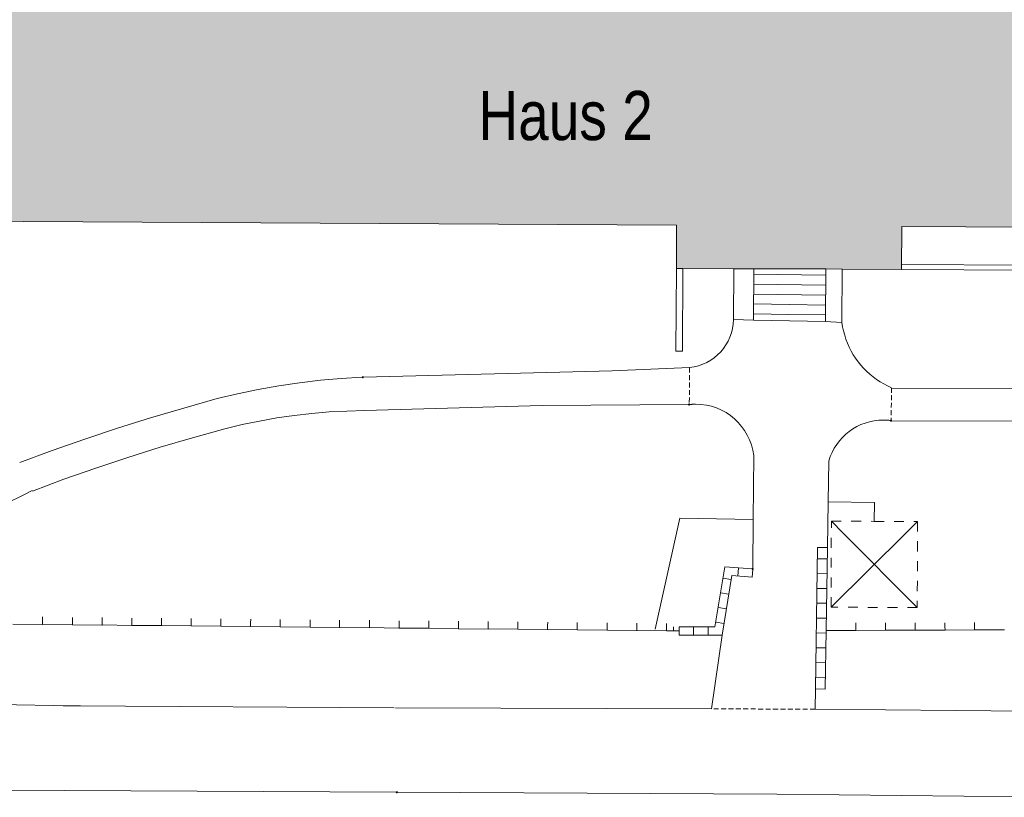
# Model space of a CAD drawing. Header units: metres. Extents: x -15 to 143, y -45 to 47.
# Tile 24 of 41: x 89.84 to 92.23, y 26.08 to 27.97. Entities that reach past the tile are written whole.
import ezdxf

# ---------------------------------------------------------------- set-up
doc = ezdxf.new("R2010")
doc.units = ezdxf.units.M
doc.header["$LTSCALE"] = 0.0125
doc.layers.add('X_YYY_STF_8', color=7, linetype='Continuous', lineweight=9)
doc.styles.add('ERSTELLTER_STIL_2', font='ARIALN.TTF')

# ---------------------------------------------------------------- blocks, each defined once
blk = doc.blocks.new('Ü_Plan_W')
at = {"layer": 'X_YYY_STF_8'}
h = blk.add_hatch(color=9, dxfattribs=at)
h.dxf.hatch_style = 1
edge = h.paths.add_edge_path()
edge.add_line((1.6394, 1.687), (1.6652, 1.6866))
edge.add_line((1.6652, 1.6866), (1.7067, 1.6866))
edge.add_line((1.7067, 1.6866), (2.3688, 1.6818))
edge.add_line((2.3688, 1.6818), (3.2315, 1.6756))
edge.add_line((3.2315, 1.6756), (3.3424, 1.6751))
edge.add_line((3.3424, 1.6751), (3.6934, 1.6743))
edge.add_line((3.6934, 1.6743), (3.8902, 1.673))
edge.add_line((3.8902, 1.673), (4.4715, 1.6688))
edge.add_line((4.4715, 1.6688), (4.6387, 1.6654))
edge.add_line((4.6387, 1.6654), (4.8351, 1.662))
edge.add_line((4.8351, 1.662), (4.8474, 1.662))
edge.add_line((4.8474, 1.662), (4.8461, 1.212))
edge.add_line((4.8461, 1.212), (4.7487, 1.2124))
edge.add_line((4.7487, 1.2124), (4.0299, 1.2162))
edge.add_line((4.0299, 1.2162), (3.7713, 1.2179))
edge.add_line((3.7713, 1.2179), (3.771, 1.1312))
edge.add_line((3.771, 1.1312), (3.651, 1.1316))
edge.add_line((3.651, 1.1316), (3.618, 1.132))
edge.add_line((3.618, 1.132), (3.4724, 1.1324))
edge.add_line((3.4724, 1.1324), (3.4322, 1.1324))
edge.add_line((3.4322, 1.1324), (3.3293, 1.1333))
edge.add_line((3.3293, 1.1333), (3.3162, 1.1333))
edge.add_line((3.3162, 1.1333), (3.3167, 1.2205))
edge.add_line((3.3167, 1.2205), (1.6364, 1.2302))
edge.add_line((1.6364, 1.2302), (1.6394, 1.687))
at = {"layer": 'X_YYY_STF_8', "linetype": 'Continuous', "lineweight": 0}
for points in [[(2.6841, 0.9131), (2.6833, 0.9123), (2.682, 0.9123), (2.6816, 0.9131), (2.682, 0.9144), (2.6833, 0.9144)], [(3.7509, 0.8255), (3.7501, 0.8247), (3.7493, 0.8247), (3.7484, 0.8255), (3.7493, 0.8268), (3.7501, 0.8268), (3.7509, 0.8255)], [(3.4715, 0.5258), (3.4707, 0.5245), (3.4694, 0.5245), (3.469, 0.5258), (3.4694, 0.5271), (3.4707, 0.5271), (3.4715, 0.5258)]]:
    blk.add_hatch(color=256, dxfattribs=at).paths.add_polyline_path(points, flags=0)
at = {"layer": 'X_YYY_STF_8', "linetype": 'Continuous', "lineweight": 9}
for points in [[(3.3433, 0.8581), (3.3429, 0.8568), (3.3416, 0.8568), (3.3407, 0.8581), (3.3416, 0.8594), (3.3429, 0.8594), (3.3433, 0.8581)], [(2.7527, 0.0745), (2.7519, 0.0732), (2.7506, 0.0732), (2.7502, 0.0745), (2.7506, 0.0753), (2.7519, 0.0753), (2.7527, 0.0745)]]:
    blk.add_hatch(color=256, dxfattribs=at).paths.add_polyline_path(points, flags=0)
at = {"layer": 'X_YYY_STF_8', "linetype": 'Continuous', "lineweight": 0}
for p, q in [((3.7713, 1.1413), (4.0295, 1.1396)), ((3.3162, 1.1333), (3.3153, 0.9661)), ((3.3293, 1.1333), (3.3162, 1.1333)), ((3.3285, 0.9661), (3.3293, 1.1333)), ((3.4318, 1.03), (3.4322, 1.1324)), ((3.4724, 1.1324), (3.4322, 1.1324)), ((3.618, 1.132), (3.4724, 1.1324)), ((3.4728, 1.1214), (3.6176, 1.1193)), ((3.6176, 1.0262), (3.618, 1.132)), ((3.651, 1.1316), (3.618, 1.132)), ((3.6506, 1.0241), (3.651, 1.1316)), ((3.7708, 1.1312), (4.0295, 1.1299)), ((3.4728, 1.1011), (3.6172, 1.099)), ((3.4728, 1.0812), (3.6172, 1.0791)), ((3.4728, 1.0613), (3.5439, 1.06)), ((3.5439, 1.06), (3.6172, 1.0592)), ((3.4724, 1.0414), (3.5427, 1.0401)), ((3.5427, 1.0401), (3.6172, 1.0393)), ((3.472, 1.0283), (3.4318, 1.03)), ((3.6176, 1.0262), (3.472, 1.0283)), ((3.6506, 1.0241), (3.6176, 1.0262)), ((3.3153, 0.9661), (3.3285, 0.9661)), ((3.1862, 0.9263), (2.6841, 0.9131)), ((3.3429, 0.9326), (3.3429, 0.9225)), ((3.3429, 0.9174), (3.3429, 0.9076)), ((2.4712, 0.8886), (2.5131, 0.8962)), ((2.5131, 0.8962), (2.555, 0.9021)), ((2.555, 0.9021), (2.5974, 0.9072)), ((2.5974, 0.9072), (2.6393, 0.9106)), ((2.6393, 0.9106), (2.6816, 0.9131)), ((3.3429, 0.9026), (3.3424, 0.8924)), ((2.3887, 0.87), (2.4297, 0.8797)), ((2.4297, 0.8797), (2.4712, 0.8886)), ((3.3424, 0.8873), (3.3424, 0.8776)), ((3.7505, 0.8767), (3.7505, 0.8666)), ((4.4859, 0.8886), (3.7509, 0.8915)), ((3.7509, 0.8915), (3.7509, 0.8818)), ((2.3213, 0.8509), (2.3887, 0.87)), ((2.6863, 0.8458), (3.0448, 0.8564)), ((3.0448, 0.8564), (3.3407, 0.8581)), ((3.3424, 0.8725), (3.342, 0.8623)), ((3.3433, 0.8581), (3.3433, 0.8579)), ((3.7505, 0.8615), (3.7501, 0.8518)), ((2.254, 0.8314), (2.3213, 0.8509)), ((2.5089, 0.831), (2.544, 0.8361)), ((2.544, 0.8361), (2.5796, 0.8399)), ((2.5796, 0.8399), (2.6151, 0.8433)), ((2.6151, 0.8433), (2.6507, 0.845)), ((2.6507, 0.845), (2.6863, 0.8458)), ((3.7501, 0.8467), (3.7497, 0.8365)), ((2.1876, 0.8103), (2.254, 0.8314)), ((2.4043, 0.809), (2.439, 0.8175)), ((2.439, 0.8175), (2.4742, 0.8247)), ((2.4742, 0.8247), (2.5089, 0.831)), ((3.7497, 0.8314), (3.7497, 0.8268)), ((3.7505, 0.8259), (3.7505, 0.8255)), ((2.1211, 0.7883), (2.1876, 0.8103)), ((2.3387, 0.7908), (2.4043, 0.809)), ((2.0555, 0.765), (2.1211, 0.7883)), ((2.2735, 0.7717), (2.3387, 0.7908)), ((1.9899, 0.7408), (2.0555, 0.765)), ((2.2083, 0.751), (2.2735, 0.7717)), ((2.1435, 0.7298), (2.2083, 0.751)), ((3.4728, 0.7548), (3.4715, 0.6257)), ((2.0792, 0.707), (2.1435, 0.7298)), ((3.6214, 0.5694), (3.6227, 0.6613)), ((3.6227, 0.6613), (3.7162, 0.66)), ((3.7162, 0.66), (3.7158, 0.6219)), ((3.3234, 0.6282), (3.2734, 0.4043)), ((3.4715, 0.6257), (3.4703, 0.5271)), ((3.6295, 0.6088), (3.6295, 0.6227)), ((3.6295, 0.6227), (3.6493, 0.6227)), ((3.6295, 0.6227), (3.6527, 0.599)), ((3.6692, 0.6223), (3.6896, 0.6223)), ((3.7095, 0.6223), (3.7158, 0.6219)), ((3.756, 0.6219), (3.7759, 0.6219)), ((3.803, 0.6215), (3.7793, 0.5982)), ((3.7958, 0.6215), (3.803, 0.6215)), ((3.6286, 0.4487), (3.7793, 0.5982)), ((3.8026, 0.4483), (3.6527, 0.599)), ((3.629, 0.5685), (3.629, 0.5889)), ((3.803, 0.5817), (3.803, 0.5613)), ((3.6015, 0.5694), (3.6007, 0.5237)), ((3.6015, 0.5694), (3.6214, 0.5694)), ((3.6189, 0.4017), (3.6214, 0.5694)), ((3.6019, 0.5465), (3.6206, 0.5461)), ((3.629, 0.5287), (3.629, 0.5486)), ((3.803, 0.5415), (3.803, 0.5216)), ((3.414, 0.5304), (3.3941, 0.4089)), ((3.469, 0.5258), (3.414, 0.5304)), ((3.4419, 0.5275), (3.4406, 0.5118)), ((3.469, 0.5093), (3.4703, 0.5245)), ((3.4711, 0.5258), (3.4711, 0.5256)), ((3.4085, 0.392), (3.4279, 0.5127)), ((3.4106, 0.5072), (3.4262, 0.5046)), ((3.4279, 0.5127), (3.469, 0.5093)), ((3.6011, 0.5165), (3.6201, 0.516)), ((3.6286, 0.4885), (3.629, 0.5089)), ((3.803, 0.5017), (3.8026, 0.4813)), ((3.4059, 0.4775), (3.4212, 0.475)), ((3.6007, 0.4864), (3.6197, 0.4864)), ((3.8026, 0.4614), (3.8026, 0.4483)), ((3.4013, 0.4479), (3.4165, 0.4454)), ((3.6002, 0.4568), (3.6189, 0.4564)), ((3.6426, 0.4487), (3.6286, 0.4487)), ((3.6828, 0.4487), (3.6629, 0.4487)), ((3.7226, 0.4483), (3.7027, 0.4483)), ((3.7628, 0.4483), (3.7429, 0.4483)), ((3.8026, 0.4483), (3.7827, 0.4483)), ((2.036, 0.4212), (2.036, 0.4288)), ((2.0961, 0.4208), (2.0961, 0.428)), ((2.1563, 0.42), (2.1563, 0.4276)), ((2.2159, 0.4195), (2.2164, 0.4267)), ((2.2761, 0.4187), (2.2761, 0.4263)), ((2.3362, 0.4183), (2.3362, 0.4259)), ((2.3963, 0.4174), (2.3963, 0.425)), ((2.456, 0.417), (2.4564, 0.4242)), ((2.5161, 0.4161), (2.5161, 0.4238)), ((2.5762, 0.4157), (2.5762, 0.4233)), ((2.6359, 0.4153), (2.6359, 0.4225)), ((2.696, 0.4144), (2.696, 0.4221)), ((2.7561, 0.414), (2.7561, 0.4212)), ((2.8158, 0.4132), (2.8162, 0.4208)), ((2.8759, 0.4128), (2.8759, 0.4204)), ((2.936, 0.4119), (2.936, 0.4195)), ((2.9961, 0.4115), (2.9961, 0.4187)), ((3.0558, 0.4106), (3.0563, 0.4183)), ((3.1159, 0.4102), (3.1159, 0.4178)), ((3.3962, 0.4183), (3.4119, 0.4157)), ((3.5998, 0.4267), (3.6184, 0.4263)), ((1.9759, 0.4144), (2.036, 0.4136)), ((2.036, 0.4136), (2.036, 0.4136)), ((2.036, 0.4136), (2.0961, 0.4132)), ((2.0961, 0.4132), (2.0961, 0.4132)), ((2.0961, 0.4132), (2.1558, 0.4123)), ((2.1558, 0.4123), (2.1563, 0.4128)), ((2.1563, 0.4128), (2.2159, 0.4119)), ((2.2159, 0.4119), (2.2159, 0.4119)), ((2.2159, 0.4119), (2.2761, 0.4115)), ((2.2761, 0.4115), (2.2761, 0.4115)), ((2.2761, 0.4115), (2.3362, 0.4106)), ((2.3362, 0.4106), (2.3362, 0.4106)), ((2.3362, 0.4106), (2.3959, 0.4102)), ((2.3959, 0.4102), (2.3963, 0.4102)), ((2.3963, 0.4102), (2.456, 0.4094)), ((2.456, 0.4094), (2.456, 0.4094)), ((2.456, 0.4094), (2.5161, 0.4089)), ((2.5161, 0.4089), (2.5161, 0.4089)), ((2.5161, 0.4089), (2.5762, 0.4081)), ((2.5762, 0.4081), (2.5762, 0.4081)), ((2.5762, 0.4081), (2.6359, 0.4077)), ((2.6359, 0.4077), (2.6359, 0.4077)), ((2.6359, 0.4077), (2.696, 0.4068)), ((2.696, 0.4068), (2.696, 0.4073)), ((2.696, 0.4073), (2.7557, 0.4064)), ((2.7557, 0.4064), (2.7561, 0.4064)), ((2.7561, 0.4064), (2.8158, 0.406)), ((2.8158, 0.406), (2.8158, 0.406)), ((2.8158, 0.406), (2.8759, 0.4051)), ((2.8759, 0.4051), (2.8759, 0.4051)), ((2.8759, 0.4051), (2.936, 0.4043)), ((2.936, 0.4043), (2.936, 0.4047)), ((2.936, 0.4047), (2.9957, 0.4039)), ((2.9957, 0.4039), (2.9961, 0.4039)), ((2.9961, 0.4039), (3.0558, 0.4034)), ((3.0558, 0.4034), (3.0558, 0.4034)), ((3.0558, 0.4034), (3.1159, 0.4026)), ((3.1159, 0.4026), (3.1159, 0.4026)), ((3.1159, 0.4026), (3.1761, 0.4022)), ((3.1761, 0.4098), (3.1761, 0.417)), ((3.1761, 0.4022), (3.1761, 0.4022)), ((3.1761, 0.4022), (3.2357, 0.4013)), ((3.2357, 0.4013), (3.2362, 0.4017)), ((3.2362, 0.4089), (3.2362, 0.4166)), ((3.2362, 0.4017), (3.2959, 0.4009)), ((3.2959, 0.4085), (3.2959, 0.4157)), ((3.2959, 0.4009), (3.2959, 0.4009)), ((3.2959, 0.4009), (3.3221, 0.4005)), ((3.3103, 0.4009), (3.3103, 0.4089)), ((3.3941, 0.4089), (3.3221, 0.4089)), ((3.3505, 0.4085), (3.3505, 0.3929)), ((3.3801, 0.4085), (3.3801, 0.3929)), ((3.6168, 0.2832), (3.6189, 0.4017)), ((3.6786, 0.4094), (3.6786, 0.417)), ((3.6786, 0.4017), (3.7387, 0.4022)), ((3.6786, 0.4017), (3.6786, 0.4017)), ((3.7387, 0.4094), (3.7387, 0.417)), ((3.7387, 0.4022), (3.7387, 0.4022)), ((3.7387, 0.4022), (3.7988, 0.4022)), ((3.7988, 0.4098), (3.7988, 0.417)), ((3.7988, 0.4022), (3.7988, 0.4022)), ((3.7988, 0.4022), (3.8585, 0.4022)), ((3.8585, 0.4098), (3.8585, 0.417)), ((3.8585, 0.4022), (3.8589, 0.4022)), ((3.8589, 0.4022), (3.9186, 0.4026)), ((3.9186, 0.4098), (3.9186, 0.4174)), ((3.9186, 0.4026), (3.9186, 0.4026)), ((3.9186, 0.4026), (3.9787, 0.4026)), ((3.4085, 0.392), (3.3873, 0.2434)), ((3.599, 0.3967), (3.618, 0.3962)), ((3.5985, 0.3666), (3.6176, 0.3662)), ((3.5981, 0.3366), (3.6172, 0.3361)), ((3.5969, 0.2837), (3.5964, 0.2422)), ((1.9209, 0.2523), (2.0949, 0.2493)), ((2.0775, 0.2493), (2.1122, 0.2493)), ((2.0949, 0.2493), (2.7464, 0.2451)), ((2.7485, 0.2451), (3.3873, 0.2434)), ((3.4013, 0.2434), (3.3915, 0.2434)), ((3.4165, 0.2434), (3.4064, 0.2434)), ((3.4313, 0.243), (3.4212, 0.2434)), ((3.4466, 0.243), (3.4364, 0.243)), ((3.4614, 0.243), (3.4512, 0.243)), ((3.4762, 0.243), (3.4665, 0.243)), ((3.4914, 0.2426), (3.4813, 0.2426)), ((3.5063, 0.2426), (3.4965, 0.2426)), ((3.5215, 0.2426), (3.5113, 0.2426)), ((3.5363, 0.2426), (3.5266, 0.2426)), ((3.5516, 0.2422), (3.5414, 0.2426)), ((3.5664, 0.2422), (3.5562, 0.2422)), ((3.5812, 0.2422), (3.5715, 0.2422)), ((3.5964, 0.2422), (4.0443, 0.2384)), ((2.7502, 0.0745), (1.9162, 0.0787)), ((2.7523, 0.0745), (2.7523, 0.0743)), ((2.7527, 0.0745), (3.519, 0.0707)), ((3.519, 0.0707), (4.0943, 0.0644))]:
    blk.add_line(p, q, dxfattribs=at)
at = {"layer": 'X_YYY_STF_8', "linetype": 'Continuous', "lineweight": 5}
for p, q in [((3.472, 1.0283), (3.4724, 1.1324)), ((3.3429, 0.9326), (3.1862, 0.9263)), ((3.7509, 0.8255), (4.482, 0.8234)), ((3.6227, 0.6613), (3.624, 0.7438)), ((2.0153, 0.6833), (2.0792, 0.707)), ((3.4715, 0.6257), (3.3234, 0.6282)), ((3.6007, 0.5237), (3.5969, 0.2837)), ((3.3221, 0.3924), (3.3221, 0.4005)), ((3.3221, 0.3924), (3.4085, 0.392)), ((3.6168, 0.2832), (3.5969, 0.2837))]:
    blk.add_line(p, q, dxfattribs=at)
at = {"layer": 'X_YYY_STF_8', "linetype": 'Continuous', "lineweight": 9}
for p, q in [((2.6837, 0.9136), (2.6837, 0.9131)), ((2.036, 0.4136), (2.036, 0.4136)), ((2.0961, 0.4132), (2.0961, 0.4132)), ((2.1558, 0.4123), (2.1563, 0.4128)), ((2.2159, 0.4119), (2.2159, 0.4119)), ((2.2761, 0.4115), (2.2761, 0.4115)), ((2.3362, 0.4106), (2.3362, 0.4106)), ((2.3959, 0.4102), (2.3963, 0.4102)), ((2.456, 0.4094), (2.456, 0.4094)), ((2.5161, 0.4089), (2.5161, 0.4089)), ((2.5762, 0.4081), (2.5762, 0.4081)), ((2.6359, 0.4077), (2.6359, 0.4077)), ((2.696, 0.4068), (2.696, 0.4073)), ((2.7557, 0.4064), (2.7561, 0.4064)), ((2.8158, 0.406), (2.8158, 0.406)), ((2.8759, 0.4051), (2.8759, 0.4051)), ((2.936, 0.4043), (2.936, 0.4047)), ((2.9957, 0.4039), (2.9961, 0.4039)), ((3.0558, 0.4034), (3.0558, 0.4034)), ((3.1159, 0.4026), (3.1159, 0.4026)), ((3.1761, 0.4022), (3.1761, 0.4022)), ((3.2357, 0.4013), (3.2362, 0.4017)), ((3.2959, 0.4009), (3.2959, 0.4009)), ((3.6189, 0.4017), (3.6786, 0.4017)), ((3.6786, 0.4017), (3.6786, 0.4017)), ((3.7387, 0.4022), (3.7387, 0.4022)), ((3.7988, 0.4022), (3.7988, 0.4022)), ((3.8585, 0.4022), (3.8589, 0.4022)), ((3.9186, 0.4026), (3.9186, 0.4026))]:
    blk.add_line(p, q, dxfattribs=at)
at = {"layer": 'X_YYY_STF_8', "linetype": 'Continuous', "lineweight": 13}
for p, q in [((3.7158, 0.6219), (3.7361, 0.6219)), ((3.803, 0.6215), (3.803, 0.6016)), ((3.6286, 0.4487), (3.6286, 0.4686)), ((2.036, 0.4136), (2.036, 0.4212)), ((2.0961, 0.4132), (2.0961, 0.4208)), ((2.1563, 0.4128), (2.1563, 0.42)), ((2.2159, 0.4119), (2.2159, 0.4195)), ((2.2761, 0.4115), (2.2761, 0.4187)), ((2.3362, 0.4106), (2.3362, 0.4183)), ((2.3963, 0.4102), (2.3963, 0.4174)), ((2.456, 0.4094), (2.456, 0.417)), ((2.5161, 0.4089), (2.5161, 0.4161)), ((2.5762, 0.4081), (2.5762, 0.4157)), ((2.6359, 0.4077), (2.6359, 0.4153)), ((2.696, 0.4073), (2.696, 0.4144)), ((2.7561, 0.4064), (2.7561, 0.414)), ((2.8158, 0.406), (2.8158, 0.4132)), ((2.8759, 0.4051), (2.8759, 0.4128)), ((2.936, 0.4047), (2.936, 0.4119)), ((2.9961, 0.4039), (2.9961, 0.4115)), ((3.0558, 0.4034), (3.0558, 0.4106)), ((3.1159, 0.4026), (3.1159, 0.4102)), ((3.1761, 0.4022), (3.1761, 0.4098)), ((3.2362, 0.4017), (3.2362, 0.4089)), ((3.2959, 0.4009), (3.2959, 0.4085)), ((3.3221, 0.4005), (3.3221, 0.4089)), ((3.6786, 0.4017), (3.6786, 0.4094)), ((3.7387, 0.4022), (3.7387, 0.4094)), ((3.7988, 0.4022), (3.7988, 0.4098)), ((3.8589, 0.4022), (3.8585, 0.4098)), ((3.9186, 0.4026), (3.9186, 0.4098)), ((3.5964, 0.2422), (3.5863, 0.2422))]:
    blk.add_line(p, q, dxfattribs=at)
at = {"layer": 'X_YYY_STF_8', "linetype": 'Continuous', "lineweight": 18}
blk.add_line((3.5977, 0.3065), (3.6163, 0.306), dxfattribs=at)
at = {"layer": 'X_YYY_STF_8'}
blk.add_lwpolyline([(4.0299, 1.2162), (3.7713, 1.2179), (3.771, 1.1312), (3.651, 1.1316), (3.618, 1.132), (3.4724, 1.1324), (3.4322, 1.1324), (3.3293, 1.1333), (3.3162, 1.1333), (3.3167, 1.2205), (1.6364, 1.2302), (1.6394, 1.687)], dxfattribs=at)
at = {"layer": 'X_YYY_STF_8', "linetype": 'Continuous', "lineweight": 0}
for points in [[(3.7509, 0.892), (3.7429, 0.8956), (3.7351, 0.8996), (3.7275, 0.9041), (3.7203, 0.9088), (3.7133, 0.914), (3.7066, 0.9195), (3.7003, 0.9253), (3.6942, 0.9314), (3.6885, 0.9378), (3.6832, 0.9445), (3.6781, 0.9515), (3.6735, 0.9587), (3.6692, 0.9662), (3.6653, 0.9739), (3.6618, 0.9818), (3.6587, 0.9899), (3.6561, 0.9982), (3.6538, 1.0067), (3.652, 1.0153), (3.6506, 1.0241)], [(3.3407, 0.8581), (3.3407, 0.8582), (3.3407, 0.8583), (3.3408, 0.8585), (3.3408, 0.8586), (3.3408, 0.8587), (3.3409, 0.8588), (3.3409, 0.8588), (3.3409, 0.8589), (3.341, 0.859), (3.3411, 0.8591), (3.3411, 0.8591), (3.3412, 0.8592), (3.3413, 0.8592), (3.3414, 0.8593), (3.3415, 0.8593), (3.3416, 0.8593), (3.3417, 0.8593), (3.3418, 0.8594), (3.3419, 0.8594), (3.342, 0.8594)], [(3.342, 0.8573), (3.3419, 0.8573), (3.3418, 0.8573), (3.3417, 0.8573), (3.3416, 0.8573), (3.3415, 0.8573), (3.3414, 0.8574), (3.3413, 0.8574), (3.3412, 0.8574), (3.3411, 0.8575), (3.3411, 0.8575), (3.341, 0.8576), (3.3409, 0.8576), (3.3409, 0.8577), (3.3409, 0.8577), (3.3408, 0.8578), (3.3408, 0.8579), (3.3408, 0.8579), (3.3407, 0.858), (3.3407, 0.858), (3.3407, 0.8581)], [(3.342, 0.8594), (3.3421, 0.8594), (3.3421, 0.8594), (3.3422, 0.8593), (3.3423, 0.8593), (3.3424, 0.8593), (3.3425, 0.8593), (3.3426, 0.8592), (3.3426, 0.8592), (3.3427, 0.8591), (3.3428, 0.8591), (3.3429, 0.859), (3.343, 0.8589), (3.343, 0.8588), (3.3431, 0.8588), (3.3431, 0.8587), (3.3432, 0.8586), (3.3432, 0.8585), (3.3433, 0.8583), (3.3433, 0.8582), (3.3433, 0.8581)], [(3.3433, 0.8581), (3.3432, 0.858), (3.3432, 0.858), (3.3431, 0.8579), (3.343, 0.8579), (3.343, 0.8578), (3.3429, 0.8577), (3.3428, 0.8577), (3.3428, 0.8576), (3.3427, 0.8576), (3.3426, 0.8575), (3.3426, 0.8575), (3.3425, 0.8574), (3.3425, 0.8574), (3.3424, 0.8574), (3.3423, 0.8573), (3.3423, 0.8573), (3.3422, 0.8573), (3.3421, 0.8573), (3.3421, 0.8573), (3.342, 0.8573)], [(3.3433, 0.8581), (3.3439, 0.8582), (3.3444, 0.8582), (3.345, 0.8583), (3.3456, 0.8584), (3.3461, 0.8584), (3.3467, 0.8585), (3.3473, 0.8585), (3.3479, 0.8586), (3.3484, 0.8586), (3.349, 0.8587), (3.3496, 0.8587), (3.3501, 0.8588), (3.3507, 0.8588), (3.3513, 0.8588), (3.3518, 0.8589), (3.3524, 0.8589), (3.353, 0.8589), (3.3536, 0.8589), (3.3541, 0.8589), (3.3547, 0.8589)], [(3.7344, 0.8268), (3.7351, 0.8268), (3.7358, 0.8268), (3.7365, 0.8267), (3.7372, 0.8267), (3.7379, 0.8267), (3.7386, 0.8267), (3.7393, 0.8266), (3.74, 0.8266), (3.7407, 0.8266), (3.7414, 0.8265), (3.7421, 0.8265), (3.7428, 0.8264), (3.7435, 0.8264), (3.7442, 0.8263), (3.7449, 0.8262), (3.7456, 0.8262), (3.7463, 0.8261), (3.747, 0.8261), (3.7477, 0.826), (3.7484, 0.8259)], [(3.7484, 0.8259), (3.7484, 0.826), (3.7484, 0.8261), (3.7484, 0.8261), (3.7485, 0.8262), (3.7485, 0.8262), (3.7485, 0.8263), (3.7486, 0.8264), (3.7486, 0.8264), (3.7487, 0.8265), (3.7487, 0.8265), (3.7488, 0.8266), (3.7489, 0.8266), (3.7489, 0.8266), (3.749, 0.8267), (3.7491, 0.8267), (3.7492, 0.8267), (3.7493, 0.8267), (3.7494, 0.8268), (3.7496, 0.8268), (3.7497, 0.8268)], [(3.7497, 0.8247), (3.7496, 0.8247), (3.7494, 0.8247), (3.7493, 0.8247), (3.7492, 0.8247), (3.7491, 0.8247), (3.749, 0.8248), (3.7489, 0.8248), (3.7489, 0.8249), (3.7488, 0.8249), (3.7487, 0.825), (3.7487, 0.825), (3.7486, 0.8251), (3.7486, 0.8252), (3.7485, 0.8253), (3.7485, 0.8254), (3.7485, 0.8255), (3.7484, 0.8256), (3.7484, 0.8257), (3.7484, 0.8258), (3.7484, 0.8259)], [(3.7497, 0.8268), (3.7497, 0.8268), (3.7498, 0.8268), (3.7499, 0.8267), (3.7499, 0.8267), (3.75, 0.8267), (3.75, 0.8267), (3.7501, 0.8266), (3.7502, 0.8266), (3.7502, 0.8266), (3.7503, 0.8265), (3.7503, 0.8265), (3.7503, 0.8264), (3.7504, 0.8264), (3.7504, 0.8263), (3.7505, 0.8262), (3.7505, 0.8262), (3.7505, 0.8261), (3.7505, 0.8261), (3.7505, 0.826), (3.7505, 0.8259)], [(3.7505, 0.8255), (3.7505, 0.8254), (3.7505, 0.8254), (3.7505, 0.8253), (3.7505, 0.8253), (3.7505, 0.8252), (3.7504, 0.8251), (3.7504, 0.8251), (3.7503, 0.825), (3.7503, 0.825), (3.7503, 0.8249), (3.7502, 0.8249), (3.7502, 0.8248), (3.7501, 0.8248), (3.75, 0.8248), (3.75, 0.8247), (3.7499, 0.8247), (3.7499, 0.8247), (3.7498, 0.8247), (3.7497, 0.8247), (3.7497, 0.8247)], [(2.0149, 0.6841), (2.001, 0.677), (1.987, 0.6702), (1.9729, 0.6637), (1.9587, 0.6575), (1.9444, 0.6515), (1.93, 0.6459), (1.9154, 0.6406), (1.9008, 0.6355), (1.886, 0.6308), (1.8712, 0.6263), (1.8563, 0.6222), (1.8413, 0.6184), (1.8262, 0.6148), (1.8111, 0.6116), (1.7958, 0.6087), (1.7806, 0.6062), (1.7652, 0.6039), (1.7499, 0.602), (1.7344, 0.6003), (1.719, 0.599)], [(3.469, 0.5262), (3.469, 0.5263), (3.469, 0.5263), (3.469, 0.5264), (3.4691, 0.5265), (3.4691, 0.5265), (3.4691, 0.5266), (3.4691, 0.5266), (3.4692, 0.5267), (3.4692, 0.5267), (3.4693, 0.5268), (3.4693, 0.5268), (3.4694, 0.5269), (3.4694, 0.5269), (3.4695, 0.527), (3.4695, 0.527), (3.4696, 0.527), (3.4697, 0.527), (3.4697, 0.527), (3.4698, 0.527), (3.4699, 0.5271)], [(3.4699, 0.5249), (3.4698, 0.5249), (3.4697, 0.525), (3.4697, 0.525), (3.4696, 0.525), (3.4695, 0.525), (3.4695, 0.5251), (3.4694, 0.5251), (3.4694, 0.5251), (3.4693, 0.5252), (3.4693, 0.5253), (3.4692, 0.5253), (3.4692, 0.5254), (3.4691, 0.5255), (3.4691, 0.5256), (3.4691, 0.5257), (3.4691, 0.5258), (3.469, 0.5259), (3.469, 0.526), (3.469, 0.5261), (3.469, 0.5262)], [(3.4699, 0.5271), (3.47, 0.527), (3.4701, 0.527), (3.4702, 0.527), (3.4703, 0.527), (3.4704, 0.527), (3.4705, 0.5269), (3.4706, 0.5269), (3.4707, 0.5269), (3.4707, 0.5268), (3.4708, 0.5267), (3.4709, 0.5267), (3.4709, 0.5266), (3.471, 0.5265), (3.471, 0.5264), (3.471, 0.5263), (3.4711, 0.5262), (3.4711, 0.5261), (3.4711, 0.526), (3.4711, 0.5259), (3.4711, 0.5258)], [(3.4711, 0.5258), (3.4711, 0.5257), (3.4711, 0.5257), (3.4711, 0.5256), (3.4711, 0.5255), (3.471, 0.5255), (3.471, 0.5254), (3.471, 0.5254), (3.4709, 0.5253), (3.4709, 0.5253), (3.4708, 0.5252), (3.4707, 0.5252), (3.4707, 0.5251), (3.4706, 0.5251), (3.4705, 0.525), (3.4704, 0.525), (3.4703, 0.525), (3.4702, 0.525), (3.4701, 0.525), (3.47, 0.5249), (3.4699, 0.5249)], [(2.7502, 0.0745), (2.7502, 0.0746), (2.7502, 0.0747), (2.7502, 0.0749), (2.7502, 0.075), (2.7503, 0.0751), (2.7503, 0.0751), (2.7503, 0.0752), (2.7504, 0.0753), (2.7504, 0.0754), (2.7504, 0.0755), (2.7505, 0.0755), (2.7506, 0.0756), (2.7506, 0.0756), (2.7507, 0.0757), (2.7507, 0.0757), (2.7508, 0.0758), (2.7508, 0.0758), (2.7509, 0.0758), (2.751, 0.0758), (2.751, 0.0758)], [(2.751, 0.0737), (2.751, 0.0737), (2.7509, 0.0737), (2.7508, 0.0737), (2.7508, 0.0737), (2.7507, 0.0738), (2.7507, 0.0738), (2.7506, 0.0738), (2.7506, 0.0739), (2.7505, 0.0739), (2.7504, 0.074), (2.7504, 0.074), (2.7504, 0.0741), (2.7503, 0.0741), (2.7503, 0.0742), (2.7503, 0.0742), (2.7502, 0.0743), (2.7502, 0.0743), (2.7502, 0.0744), (2.7502, 0.0745), (2.7502, 0.0745)], [(2.751, 0.0758), (2.7512, 0.0758), (2.7513, 0.0758), (2.7514, 0.0758), (2.7515, 0.0758), (2.7516, 0.0757), (2.7517, 0.0757), (2.7518, 0.0756), (2.7518, 0.0756), (2.7519, 0.0755), (2.752, 0.0755), (2.752, 0.0754), (2.7521, 0.0753), (2.7521, 0.0752), (2.7522, 0.0751), (2.7522, 0.0751), (2.7522, 0.075), (2.7523, 0.0749), (2.7523, 0.0747), (2.7523, 0.0746), (2.7523, 0.0745)], [(2.7523, 0.0745), (2.7523, 0.0745), (2.7523, 0.0744), (2.7523, 0.0743), (2.7522, 0.0743), (2.7522, 0.0742), (2.7522, 0.0742), (2.7521, 0.0741), (2.7521, 0.0741), (2.752, 0.074), (2.752, 0.074), (2.7519, 0.0739), (2.7518, 0.0739), (2.7518, 0.0738), (2.7517, 0.0738), (2.7516, 0.0738), (2.7515, 0.0737), (2.7514, 0.0737), (2.7513, 0.0737), (2.7512, 0.0737), (2.751, 0.0737)]]:
    blk.add_lwpolyline(points, dxfattribs=at)
for points in [[(2.6841, 0.9131), (2.6833, 0.9123), (2.682, 0.9123), (2.6816, 0.9131), (2.682, 0.9144), (2.6833, 0.9144)], [(3.7509, 0.8255), (3.7501, 0.8247), (3.7493, 0.8247), (3.7484, 0.8255), (3.7493, 0.8268), (3.7501, 0.8268), (3.7509, 0.8255)], [(3.4715, 0.5258), (3.4707, 0.5245), (3.4694, 0.5245), (3.469, 0.5258), (3.4694, 0.5271), (3.4707, 0.5271), (3.4715, 0.5258)]]:
    blk.add_lwpolyline(points, close=True, dxfattribs=at)
at = {"layer": 'X_YYY_STF_8', "linetype": 'Continuous', "lineweight": 9}
for points in [[(2.6816, 0.9136), (2.6816, 0.9136), (2.6816, 0.9137), (2.6816, 0.9138), (2.6817, 0.9138), (2.6817, 0.9139), (2.6817, 0.9139), (2.6817, 0.914), (2.6818, 0.914), (2.6818, 0.9141), (2.6819, 0.9141), (2.6819, 0.9142), (2.682, 0.9142), (2.682, 0.9143), (2.6821, 0.9143), (2.6821, 0.9143), (2.6822, 0.9144), (2.6823, 0.9144), (2.6823, 0.9144), (2.6824, 0.9144), (2.6825, 0.9144)], [(2.6825, 0.9123), (2.6824, 0.9123), (2.6823, 0.9123), (2.6823, 0.9123), (2.6822, 0.9123), (2.6821, 0.9124), (2.6821, 0.9124), (2.682, 0.9124), (2.682, 0.9125), (2.6819, 0.9125), (2.6819, 0.9126), (2.6818, 0.9127), (2.6818, 0.9127), (2.6817, 0.9128), (2.6817, 0.9129), (2.6817, 0.913), (2.6817, 0.9131), (2.6816, 0.9132), (2.6816, 0.9133), (2.6816, 0.9134), (2.6816, 0.9136)], [(2.6825, 0.9144), (2.6826, 0.9144), (2.6827, 0.9144), (2.6828, 0.9144), (2.6829, 0.9144), (2.683, 0.9143), (2.6831, 0.9143), (2.6832, 0.9143), (2.6833, 0.9142), (2.6833, 0.9142), (2.6834, 0.9141), (2.6835, 0.9141), (2.6835, 0.914), (2.6836, 0.914), (2.6836, 0.9139), (2.6836, 0.9139), (2.6837, 0.9138), (2.6837, 0.9138), (2.6837, 0.9137), (2.6837, 0.9136), (2.6837, 0.9136)], [(2.6837, 0.9131), (2.6837, 0.9131), (2.6837, 0.913), (2.6837, 0.913), (2.6837, 0.9129), (2.6836, 0.9128), (2.6836, 0.9128), (2.6836, 0.9127), (2.6835, 0.9127), (2.6835, 0.9126), (2.6834, 0.9126), (2.6833, 0.9125), (2.6833, 0.9125), (2.6832, 0.9124), (2.6831, 0.9124), (2.683, 0.9124), (2.6829, 0.9123), (2.6828, 0.9123), (2.6827, 0.9123), (2.6826, 0.9123), (2.6825, 0.9123)]]:
    blk.add_lwpolyline(points, dxfattribs=at)
for points in [[(3.3433, 0.8581), (3.3429, 0.8568), (3.3416, 0.8568), (3.3407, 0.8581), (3.3416, 0.8594), (3.3429, 0.8594), (3.3433, 0.8581)], [(2.7527, 0.0745), (2.7519, 0.0732), (2.7506, 0.0732), (2.7502, 0.0745), (2.7506, 0.0753), (2.7519, 0.0753), (2.7527, 0.0745)]]:
    blk.add_lwpolyline(points, close=True, dxfattribs=at)
at = {"layer": 'X_YYY_STF_8', "linetype": 'Continuous', "lineweight": 5}
blk.add_arc((3.3332, 1.0307), 0.0981, 275.646, 359.5844, dxfattribs=at)
at = {"layer": 'X_YYY_STF_8', "linetype": 'Continuous', "lineweight": 0}
for centre, radius, start, end in [((3.3548, 0.7405), 0.1185, 6.9597, 90.0313), ((3.7345, 0.7116), 0.1152, 90.0499, 163.757)]:
    blk.add_arc(centre, radius, start, end, dxfattribs=at)
at = {"layer": 'X_YYY_STF_8', "linetype": 'Continuous', "insert": (2.9164, 1.391, 0), "char_height": 0.099423, "attachment_point": 7, "style": 'ERSTELLTER_STIL_2'}
blk.add_mtext('\\A1;{\\fArial|b0|i0|c0|p38;\\W0.8;Haus 2}', dxfattribs=at)

msp = doc.modelspace()

# ---------------------------------------------------------------- block references
at = {"xscale": 1.2, "yscale": 1.2}
msp.add_blockref('Ü_Plan_W', (87.4558, 26.0077, 0), dxfattribs=at)

doc.saveas('drawing.dxf')
